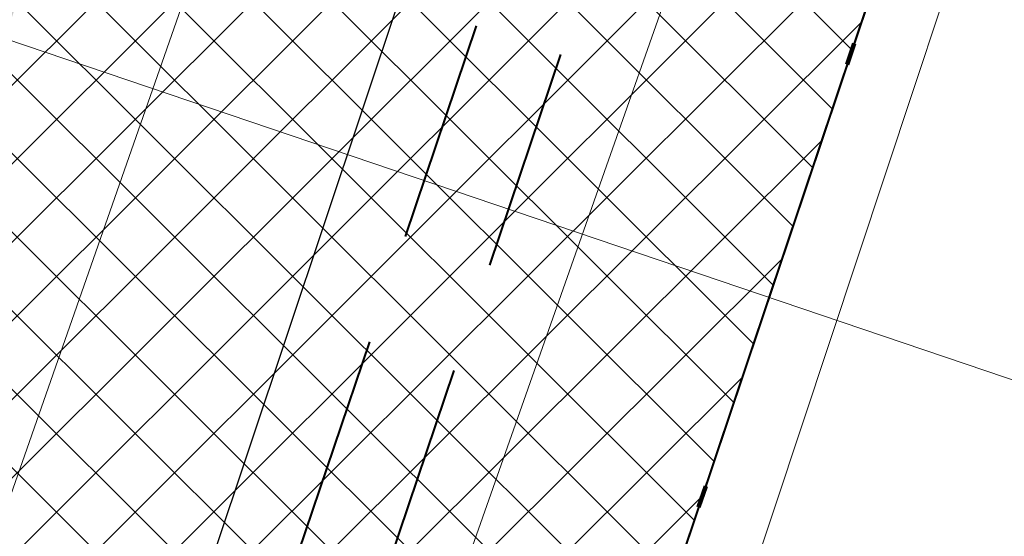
# Model space of a CAD drawing. Header units: metres. Extents: x 6599773 to 13199707, y 5688499 to 11377233.
# Tile 84 of 256: x 6599929.82 to 6599934.25, y 5688785.31 to 5688787.64. Entities that reach past the tile are written whole.
import ezdxf

# ---------------------------------------------------------------- set-up
doc = ezdxf.new("R2010")
doc.units = ezdxf.units.M
doc.header["$MEASUREMENT"] = 0
for name, pattern in [('1', [0]), ('3_EGBZ', [1.5, 1, -0.5]), ('9', [1, 0, -1]), ('BTO', [0]), ('GUK', [2, 1.5, -0.5]), ('UPT', [0])]:
    doc.linetypes.add(name, pattern=pattern)
doc.layers.get('0').update_dxf_attribs({"linetype": 'CONTINUOUS', "lineweight": 5})
doc.layers.get('Defpoints').update_dxf_attribs({"linetype": 'CONTINUOUS', "lineweight": 9})
for name, color, linetype, lineweight in [('_kolor chodnik', 50, '1', 0), ('_kolor zjazdy kostka', 7, '1', 0), ('_kolor zjazdy tłuczeń', 30, '1', 0), ('_kolor ścieżka', 10, '1', 0), ('_kraweznik', 7, 'CONTINUOUS', 35), ('_linie rozgran', 100, '9', 90), ('_opis zjazdy', 7, '1', 18), ('_opiszjazd', 7, '1', 20), ('_przepusty', 172, '3_EGBZ', 40), ('AS__Nowe_granice', 140, 'CONTINUOUS', 30), ('Kontury', 90, 'GUK', 5), ('OTK_L_5', 7, 'CONTINUOUS', 5), ('UTTPOM_L_0', 30, 'UPT', 9)]:
    doc.layers.add(name, color=color, linetype=linetype, lineweight=lineweight)
doc.layers.add('_kolor jezdnia', color=7, linetype='1', lineweight=0, true_color=0x00dbdb)
doc.layers.add('_podział mój', color=7, linetype='BTO', lineweight=40, true_color=0xdb70ff)
doc.styles.add('opis', font='ARIALN.TTF', dxfattribs={"width": 0.7, "height": 1.1})
doc.dimstyles.new('opi', dxfattribs={"dimtxt": 1.1, "dimasz": 0.6, "dimexe": 1, "dimexo": 1, "dimgap": 0.5, "dimtad": 1, "dimzin": 1, "dimtxsty": 'opis', "dimblk": 'ARCHTICK', "dimcen": 2.5, "dimadec": 3, "dimazin": 0, "dimtfac": 1, "dimtmove": 0, "dimatfit": 3, "dimfxl": 1, "dimarcsym": 0})
pattern_1 = [(45, (0, 0), (-0.1767766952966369, 0.1767766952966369), []), (135, (0, 0), (-0.1767766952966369, -0.1767766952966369), [])]

# ---------------------------------------------------------------- blocks, each defined once
blk = doc.blocks.new('_ArchTick')
at = {"color": 0, "linetype": 'ByBlock', "const_width": 0.15}
blk.add_lwpolyline([(-0.5, -0.5), (0.5, 0.5)], dxfattribs=at)
blk = doc.blocks.new('*D215')
at = {"layer": '_opis zjazdy', "color": 0, "lineweight": -2, "transparency": 16777216}
for p, q in [((6599934.93654385, 5688788.455155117), (6599936.566644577, 5688787.908744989)), ((6599934.029391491, 5688783.485810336), (6599935.618493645, 5688788.226565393)), ((6599933.347441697, 5688783.71440006), (6599934.977542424, 5688783.167989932))]:
    blk.add_line(p, q, dxfattribs=at)
at = {"layer": 'Defpoints', "color": 0, "lineweight": 13, "transparency": 16777216}
for p in [(6599933.988392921, 5688788.772975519), (6599935.618493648, 5688788.226565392), (6599932.399290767, 5688784.032220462)]:
    blk.add_point(p, dxfattribs=at)
at = {"layer": '_opis zjazdy', "color": 0, "lineweight": -2, "transparency": 16777216, "xscale": 0.6, "yscale": 0.6, "zscale": 0.6}
for p, rotation in [((6599935.618493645, 5688788.226565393), 71.46883672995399), ((6599934.029391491, 5688783.485810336), 251.468836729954)]:
    blk.add_blockref('_ArchTick', p, dxfattribs=dict(at, rotation=rotation))
at = {"layer": '_opis zjazdy', "color": 0, "transparency": 16777216, "insert": (6599935.924793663, 5688785.487182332), "char_height": 1.1, "attachment_point": 5, "rotation": 251.468836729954, "style": 'opis'}
blk.add_mtext('5,00', dxfattribs=at)

msp = doc.modelspace()

# ---------------------------------------------------------------- hatches: boundary and pattern name
at = {"layer": '_kolor chodnik'}
h = msp.add_hatch(dxfattribs=at)
h.set_pattern_fill('ANSI37', color=256, scale=2)
h.set_pattern_definition(pattern_1)
h.paths.add_polyline_path([(6599849.938171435, 5688542.085872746), (6599852.232147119, 5688548.938742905), (6599853.573135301, 5688548.489851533), (6599853.827082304, 5688549.248475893), (6599851.793849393, 5688549.929093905), (6599849.895278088, 5688548.982823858), (6599847.823506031, 5688542.793750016)])
edge = h.paths.add_edge_path()
edge.add_line((6600018.106075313, 5689087.454911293), (6600022.42781917, 5689091.229234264))
edge.add_line((6600022.42781917, 5689091.229234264), (6600020.233254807, 5689093.742094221))
edge.add_line((6600020.233254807, 5689093.742094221), (6600017.159471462, 5689091.057656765))
edge.add_arc((6600023.275194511, 5689085.3851404), 8.341433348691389, 137.1531559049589, 148.8016577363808)
edge.add_line((6600016.140105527, 5689089.706021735), (6600018.106075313, 5689087.454911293))
h.paths.add_polyline_path([(6600038.501784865, 5689187.592294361), (6600037.906968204, 5689187.700586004), (6600037.63829624, 5689186.224843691), (6600038.240083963, 5689186.115282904)])
h.paths.add_polyline_path([(6600069.098302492, 5689360.276020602), (6600068.321239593, 5689360.413462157), (6600068.064048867, 5689358.936495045), (6600068.836639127, 5689358.799546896)])
h.paths.add_polyline_path([(6600082.393785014, 5689362.950258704), (6600082.941124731, 5689366.103121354), (6600081.481377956, 5689366.361351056), (6600080.923159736, 5689363.210828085)])
h.paths.add_polyline_path([(6600074.022236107, 5689388.065861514), (6600072.983907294, 5689388.249860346), (6600072.723374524, 5689386.77253894), (6600073.760538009, 5689386.588865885)])
h.paths.add_polyline_path([(6600105.613104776, 5689486.405659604), (6600106.749499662, 5689489.711933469), (6600105.298891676, 5689490.233346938), (6600104.143487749, 5689486.917306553)], flags=17)
h.paths.add_polyline_path([(6600132.519778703, 5689678.737346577), (6600131.761827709, 5689678.896110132), (6600131.444670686, 5689677.429261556), (6600132.212256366, 5689677.269208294)])
h.paths.add_polyline_path([(6600156.649397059, 5689798.7449027), (6600156.48800471, 5689797.958860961), (6600157.450195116, 5689797.757316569), (6600157.615023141, 5689798.542205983)])
h.paths.add_polyline_path([(6600189.055358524, 5689948.643107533), (6600187.902868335, 5689948.884512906), (6600187.600024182, 5689947.417400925), (6600188.748131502, 5689947.176379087)])
edge = h.paths.add_edge_path()
edge.add_line((6600204.459383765, 5690032.969035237), (6600204.153258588, 5690031.227801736))
edge.add_arc((6600202.328347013, 5690027.299936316), 4.331100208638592, 41.85300125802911, 65.08011549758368, ccw=False)
edge.add_arc((6600032.90393149, 5690051.979071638), 174.020003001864, 352.8070218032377, 353.495463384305)
edge.add_arc((6600202.372679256, 5690027.343587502), 5.999999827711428, 55.12102442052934, 69.64815978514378)
edge = h.paths.add_edge_path()
edge.add_line((6600205.046027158, 5690040.265402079), (6600204.972740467, 5690038.483452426))
edge.add_arc((6600203.986269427, 5690044.401803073), 5.999999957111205, 279.4630688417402, 294.9140560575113)
edge.add_line((6600206.513819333, 5690038.960158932), (6600206.607027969, 5690041.030672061))
edge.add_arc((6600203.986269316, 5690044.401803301), 4.270000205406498, 284.3702444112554, 307.86193139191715, ccw=False)
edge = h.paths.add_edge_path()
edge.add_arc((6600203.547470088, 5690044.558759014), 6.446878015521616, 324.4350091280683, 356.2013368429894, ccw=False)
edge.add_arc((6600203.986269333, 5690044.401803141), 6.00000007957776, 323.2169970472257, 357.4193489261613)
h.paths.add_polyline_path([(6600208.910055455, 5690121.713696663), (6600208.146285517, 5690121.748120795), (6600207.125602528, 5690121.794124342), (6600209.971605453, 5690121.665851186)])
edge = h.paths.add_edge_path()
edge.add_line((6600238.769818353, 5690481.648294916), (6600240.338176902, 5690490.873746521))
edge.add_line((6600240.338176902, 5690490.873746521), (6600241.251295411, 5690510.829461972))
edge.add_line((6600241.251295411, 5690510.829461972), (6600239.524022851, 5690510.928942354))
edge.add_line((6600239.524022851, 5690510.928942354), (6600238.633343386, 5690491.167757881))
edge.add_line((6600238.633343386, 5690491.167757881), (6600234.579716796, 5690467.661262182))
edge.add_line((6600234.579716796, 5690467.661262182), (6600234.449796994, 5690464.966873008))
edge.add_arc((6600242.443669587, 5690464.607462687), 8.00194818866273, 177.4256738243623, 268.2543056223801)
edge.add_line((6600242.199903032, 5690456.609228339), (6600242.216657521, 5690457.359274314))
edge.add_line((6600242.216657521, 5690457.359274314), (6600242.305257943, 5690458.836738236))
edge.add_arc((6600242.444504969, 5690464.607952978), 5.772894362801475, 177.0298084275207, 268.6178439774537, ccw=False)
edge.add_line((6600236.679365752, 5690464.907083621), (6600236.951876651, 5690470.95443634))
edge.add_line((6600236.951876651, 5690470.95443634), (6600238.150786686, 5690478.210832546))
edge.add_line((6600238.150786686, 5690478.210832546), (6600238.769818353, 5690481.648294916))
h.paths.add_polyline_path([(6600238.769818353, 5690481.648294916), (6600238.150786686, 5690478.210832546), (6600239.670056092, 5690477.930590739), (6600240.266710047, 5690481.376366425)], flags=17)
edge = h.paths.add_edge_path()
edge.add_line((6600223.366500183, 5690460.339976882), (6600223.276803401, 5690457.948865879))
edge.add_arc((6600221.105749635, 5690465.64864014), 7.999999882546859, 285.7465040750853, 299.8464885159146)
edge.add_line((6600225.08717264, 5690458.709744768), (6600225.240084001, 5690461.623695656))
edge.add_arc((6600221.105749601, 5690465.648640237), 5.769999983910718, 293.06724420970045, 315.7681070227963, ccw=False)
edge = h.paths.add_edge_path()
edge.add_arc((6600220.025145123, 5690444.676291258), 5.77000016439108, 37.996647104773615, 59.94382588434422, ccw=False)
edge.add_line((6600224.572175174, 5690448.22839199), (6600224.817793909, 5690451.081798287))
edge.add_arc((6600220.025145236, 5690444.676291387), 7.999999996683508, 53.19588653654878, 68.15166733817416)
edge.add_line((6600223.00235276, 5690452.101669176), (6600222.91504296, 5690449.670427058))
edge = h.paths.add_edge_path()
edge.add_arc((6600221.105749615, 5690465.648640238), 7.999999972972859, 328.0222308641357, 357.0132597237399)
edge.add_line((6600229.094882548, 5690465.23180147), (6600229.218816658, 5690467.593604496))
edge.add_line((6600229.218816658, 5690467.593604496), (6600228.218919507, 5690467.645774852))
edge.add_line((6600228.218919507, 5690467.645774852), (6600227.891778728, 5690461.411918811))
h.paths.add_polyline_path([(6600200.980142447, 5690012.236744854), (6600202.31727834, 5690011.956662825), (6600202.522293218, 5690012.935421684), (6600201.182321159, 5690013.216097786)])
h.paths.add_polyline_path([(6600196.457878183, 5689983.98337835), (6600195.202332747, 5689984.246370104), (6600194.899091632, 5689982.777335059), (6600196.150355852, 5689982.515240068)])
edge = h.paths.add_edge_path()
edge.add_line((6600112.305909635, 5689517.99101877), (6600112.691041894, 5689519.807934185))
edge.add_line((6600112.691041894, 5689519.807934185), (6600113.245521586, 5689522.423769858))
edge.add_line((6600113.245521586, 5689522.423769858), (6600111.553124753, 5689522.782507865))
edge.add_line((6600111.553124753, 5689522.782507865), (6600107.405864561, 5689503.217226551))
edge.add_line((6600107.405864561, 5689503.217226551), (6600099.494506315, 5689480.361667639))
edge.add_line((6600099.494506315, 5689480.361667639), (6600099.182814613, 5689478.891218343))
edge.add_arc((6600107.008997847, 5689477.232359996), 8.000059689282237, 168.0325629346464, 257.7529108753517)
edge.add_line((6600105.311960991, 5689469.414366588), (6600105.784990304, 5689471.593619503))
edge.add_arc((6600107.008927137, 5689477.232314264), 5.769999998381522, 168.0321375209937, 257.7533362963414, ccw=False)
edge.add_line((6600101.364343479, 5689478.42879883), (6600101.647245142, 5689479.76342708))
edge.add_line((6600101.647245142, 5689479.76342708), (6600104.143487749, 5689486.917306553))
edge.add_line((6600104.143487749, 5689486.917306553), (6600105.298891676, 5689490.233346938))
edge.add_line((6600105.298891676, 5689490.233346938), (6600108.240043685, 5689498.809726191))
edge.add_line((6600108.240043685, 5689498.809726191), (6600112.305909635, 5689517.99101877))
h.paths.add_polyline_path([(6600136.009573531, 5689645.499114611), (6600138.333647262, 5689645.012304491), (6600138.661671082, 5689646.578318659), (6600134.869459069, 5689647.372651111)])
at = {"layer": '_kolor jezdnia'}
h = msp.add_hatch(dxfattribs=at)
h.set_pattern_fill('ANSI37', color=256, scale=2.2)
h.set_pattern_definition([(311.9999999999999, (0, 0), (0.2043648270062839, 0.1840109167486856), []), (41.99999999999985, (0, 0), (-0.1840109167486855, 0.2043648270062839), [])])
edge = h.paths.add_edge_path()
edge.add_line((6599833.066047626, 5688539.933393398), (6599850.649511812, 5688527.983462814))
edge.add_arc((6599857.337592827, 5688536.653968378), 10.95025544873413, 169.5012687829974, 232.3548431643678, ccw=False)
edge.add_arc((6599858.085851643, 5688536.618142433), 11.69295282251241, 162.2507788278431, 169.9967502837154, ccw=False)
edge.add_line((6599846.949484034, 5688540.182754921), (6599847.823506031, 5688542.793750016))
edge.add_line((6599847.823506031, 5688542.793750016), (6599849.895278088, 5688548.982823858))
edge.add_line((6599849.895278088, 5688548.982823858), (6599852.434748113, 5688556.56906746))
edge.add_line((6599852.434748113, 5688556.56906746), (6599928.48625871, 5688783.760284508))
edge.add_line((6599928.48625871, 5688783.760284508), (6599931.025728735, 5688791.34652811))
edge.add_line((6599931.025728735, 5688791.34652811), (6599996.657773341, 5688987.411326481))
edge.add_line((6599996.657773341, 5688987.411326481), (6599999.197243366, 5688994.997570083))
edge.add_line((6599999.197243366, 5688994.997570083), (6600021.930100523, 5689062.908193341))
edge.add_line((6600021.930100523, 5689062.908193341), (6600017.620224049, 5689067.371531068))
edge.add_line((6600017.620224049, 5689067.371531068), (6600016.714558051, 5689064.654078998))
edge.add_line((6600016.714558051, 5689064.654078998), (6600012.423620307, 5689051.835617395))
edge.add_line((6600012.423620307, 5689051.835617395), (6600009.884150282, 5689044.249373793))
edge.add_line((6600009.884150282, 5689044.249373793), (6599977.53516164, 5688947.612159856))
edge.add_line((6599977.53516164, 5688947.612159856), (6599974.995691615, 5688940.025916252))
edge.add_line((6599974.995691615, 5688940.025916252), (6599942.096912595, 5688841.746295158))
edge.add_line((6599942.096912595, 5688841.746295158), (6599939.557442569, 5688834.160051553))
edge.add_line((6599939.557442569, 5688834.160051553), (6599882.679288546, 5688664.246042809))
edge.add_line((6599882.679288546, 5688664.246042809), (6599880.139818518, 5688656.659799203))
edge.add_line((6599880.139818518, 5688656.659799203), (6599852.464543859, 5688573.984527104))
edge.add_line((6599852.464543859, 5688573.984527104), (6599842.470137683, 5688544.127903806))
edge.add_arc((6599835.706422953, 5688546.652910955), 7.219660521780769, 248.54809133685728, 339.52856074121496, ccw=False)
h.paths.add_polyline_path([(6600044.653202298, 5689172.271628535), (6600046.276244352, 5689181.431901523), (6600047.759199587, 5689189.801539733), (6600051.0603021, 5689208.432603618), (6600052.368792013, 5689215.817578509), (6600054.808584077, 5689229.587499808), (6600056.11707399, 5689236.972474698), (6600057.346666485, 5689243.912161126), (6600058.655146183, 5689251.297078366), (6600058.831439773, 5689252.292060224), (6600060.098987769, 5689259.445963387), (6600060.139929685, 5689259.677035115), (6600061.407468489, 5689266.830886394), (6600072.329030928, 5689328.470998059), (6600073.637511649, 5689335.855921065), (6600077.337304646, 5689356.73715072), (6600078.820259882, 5689365.106788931), (6600081.142794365, 5689378.214921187), (6600082.53851694, 5689386.092227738), (6600095.187867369, 5689457.483787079), (6600091.082877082, 5689465.8405575), (6600089.043088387, 5689454.328211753), (6600087.870641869, 5689447.711051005), (6600087.560133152, 5689445.958573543), (6600086.562151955, 5689440.326076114), (6600082.433200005, 5689417.022719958), (6600080.95024477, 5689408.65308175), (6600077.202698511, 5689387.502337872), (6600075.719743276, 5689379.132699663), (6600073.469199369, 5689366.430874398), (6600071.986244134, 5689358.061236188), (6600069.986864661, 5689346.776955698), (6600068.591142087, 5689338.899649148), (6600065.559290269, 5689321.78820693), (6600064.163567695, 5689313.91090038), (6600059.719426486, 5689288.828650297), (6600058.323703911, 5689280.951343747), (6600057.563846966, 5689276.662793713), (6600056.168124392, 5689268.785487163), (6600054.804920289, 5689261.091711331), (6600053.409197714, 5689253.214404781), (6600053.264817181, 5689252.399536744), (6600051.869094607, 5689244.522230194), (6600051.183555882, 5689240.653124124), (6600049.787833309, 5689232.775817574), (6600046.593849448, 5689214.749319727), (6600045.198126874, 5689206.872013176), (6600044.41754409, 5689202.466488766), (6600042.934588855, 5689194.096850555), (6600036.429952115, 5689157.38538759), (6600034.94699688, 5689149.01574938), (6600030.579776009, 5689124.367629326), (6600027.529365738, 5689107.151445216), (6600024.895072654, 5689094.014582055), (6600030.583685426, 5689094.264316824), (6600032.945013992, 5689106.191885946), (6600043.170247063, 5689163.901990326)])
edge = h.paths.add_edge_path()
edge.add_line((6600111.106812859, 5689535.144351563), (6600111.256844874, 5689535.85214863))
edge.add_line((6600111.256844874, 5689535.85214863), (6600112.915748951, 5689543.678261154))
edge.add_line((6600112.915748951, 5689543.678261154), (6600117.304772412, 5689564.384094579))
edge.add_line((6600117.304772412, 5689564.384094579), (6600119.067357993, 5689572.699339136))
edge.add_line((6600119.067357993, 5689572.699339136), (6600120.087667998, 5689577.512794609))
edge.add_line((6600120.087667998, 5689577.512794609), (6600121.64289057, 5689584.849775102))
edge.add_line((6600121.64289057, 5689584.849775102), (6600128.436769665, 5689616.900852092))
edge.add_line((6600128.436769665, 5689616.900852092), (6600129.991992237, 5689624.237832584))
edge.add_line((6600129.991992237, 5689624.237832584), (6600132.660554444, 5689636.827148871))
edge.add_line((6600132.660554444, 5689636.827148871), (6600133.208838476, 5689639.444704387))
edge.add_line((6600133.208838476, 5689639.444704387), (6600134.848957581, 5689647.274775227))
edge.add_line((6600134.848957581, 5689647.274775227), (6600138.97649476, 5689666.979995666))
edge.add_line((6600138.97649476, 5689666.979995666), (6600140.51410642, 5689674.320687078))
edge.add_line((6600140.51410642, 5689674.320687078), (6600145.209128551, 5689696.735129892))
edge.add_line((6600145.209128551, 5689696.735129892), (6600146.746740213, 5689704.075821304))
edge.add_line((6600146.746740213, 5689704.075821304), (6600151.462308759, 5689726.588354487))
edge.add_line((6600151.462308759, 5689726.588354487), (6600152.999920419, 5689733.929045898))
edge.add_line((6600152.999920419, 5689733.929045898), (6600155.244070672, 5689744.642813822))
edge.add_line((6600155.244070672, 5689744.642813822), (6600156.781682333, 5689751.983505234))
edge.add_line((6600156.781682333, 5689751.983505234), (6600161.635515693, 5689775.156126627))
edge.add_line((6600161.635515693, 5689775.156126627), (6600163.378142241, 5689783.475576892))
edge.add_line((6600163.378142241, 5689783.475576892), (6600163.850769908, 5689785.731942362))
edge.add_line((6600163.850769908, 5689785.731942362), (6600167.028500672, 5689800.90270461))
edge.add_line((6600167.028500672, 5689800.90270461), (6600179.490888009, 5689860.399222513))
edge.add_line((6600179.490888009, 5689860.399222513), (6600181.233514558, 5689868.718672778))
edge.add_line((6600181.233514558, 5689868.718672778), (6600181.84713393, 5689871.648144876))
edge.add_line((6600181.84713393, 5689871.648144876), (6600183.38474559, 5689878.988836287))
edge.add_line((6600183.38474559, 5689878.988836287), (6600184.935818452, 5689886.393792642))
edge.add_line((6600184.935818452, 5689886.393792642), (6600186.575937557, 5689894.223863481))
edge.add_line((6600186.575937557, 5689894.223863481), (6600194.051338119, 5689929.912074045))
edge.add_line((6600194.051338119, 5689929.912074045), (6600195.691457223, 5689937.742144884))
edge.add_line((6600195.691457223, 5689937.742144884), (6600202.915799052, 5689972.231779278))
edge.add_line((6600202.915799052, 5689972.231779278), (6600204.555918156, 5689980.061850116))
edge.add_line((6600204.555918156, 5689980.061850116), (6600206.062781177, 5689987.255744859))
edge.add_line((6600206.062781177, 5689987.255744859), (6600207.702900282, 5689995.085815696))
edge.add_line((6600207.702900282, 5689995.085815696), (6600210.232559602, 5690007.162628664))
edge.add_line((6600210.232559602, 5690007.162628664), (6600211.694938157, 5690014.144150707))
edge.add_arc((6600028.177652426, 5690052.584442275), 187.5000004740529, 348.1696294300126, 357.4195276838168)
edge.add_line((6600215.487522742, 5690044.142720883), (6600208.310270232, 5690026.480446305))
edge.add_arc((6600032.903933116, 5690051.97907145), 177.2500013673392, 348.1696294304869, 351.7289130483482, ccw=False)
edge.add_line((6600206.38894146, 5690015.640182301), (6600205.966941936, 5690013.625519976))
edge.add_line((6600205.966941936, 5690013.625519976), (6600204.326822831, 5690005.795449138))
edge.add_line((6600204.326822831, 5690005.795449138), (6600197.076961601, 5689971.183982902))
edge.add_line((6600197.076961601, 5689971.183982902), (6600195.334335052, 5689962.864532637))
edge.add_line((6600195.334335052, 5689962.864532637), (6600193.44722506, 5689953.855305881))
edge.add_line((6600193.44722506, 5689953.855305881), (6600191.909227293, 5689946.512771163))
edge.add_line((6600191.909227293, 5689946.512771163), (6600185.49684423, 5689915.899498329))
edge.add_line((6600185.49684423, 5689915.899498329), (6600183.856521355, 5689908.068454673))
edge.add_line((6600183.856521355, 5689908.068454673), (6600182.066605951, 5689899.523243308))
edge.add_line((6600182.066605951, 5689899.523243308), (6600180.32407057, 5689891.204228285))
edge.add_line((6600180.32407057, 5689891.204228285), (6600174.320344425, 5689862.541919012))
edge.add_line((6600174.320344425, 5689862.541919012), (6600172.577809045, 5689854.222903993))
edge.add_line((6600172.577809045, 5689854.222903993), (6600163.663810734, 5689811.666703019))
edge.add_line((6600163.663810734, 5689811.666703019), (6600162.023782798, 5689803.837067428))
edge.add_line((6600162.023782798, 5689803.837067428), (6600160.924220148, 5689798.587659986))
edge.add_line((6600160.924220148, 5689798.587659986), (6600159.279208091, 5689790.734229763))
edge.add_line((6600159.279208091, 5689790.734229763), (6600157.107250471, 5689780.365115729))
edge.add_line((6600157.107250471, 5689780.365115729), (6600155.462238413, 5689772.511685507))
edge.add_line((6600155.462238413, 5689772.511685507), (6600153.380318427, 5689762.572418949))
edge.add_line((6600153.380318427, 5689762.572418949), (6600151.735124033, 5689754.718118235))
edge.add_line((6600151.735124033, 5689754.718118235), (6600148.586504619, 5689739.686336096))
edge.add_line((6600148.586504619, 5689739.686336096), (6600146.885007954, 5689731.563243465))
edge.add_line((6600146.885007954, 5689731.563243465), (6600141.75088822, 5689707.052510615))
edge.add_line((6600141.75088822, 5689707.052510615), (6600140.110896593, 5689699.223048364))
edge.add_line((6600140.110896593, 5689699.223048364), (6600133.483561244, 5689667.583574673))
edge.add_line((6600133.483561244, 5689667.583574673), (6600131.860394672, 5689659.834436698))
edge.add_line((6600131.860394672, 5689659.834436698), (6600131.740984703, 5689659.26436315))
edge.add_line((6600131.740984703, 5689659.26436315), (6600130.117814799, 5689651.515209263))
edge.add_line((6600130.117814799, 5689651.515209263), (6600127.278733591, 5689637.961189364))
edge.add_line((6600127.278733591, 5689637.961189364), (6600126.924568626, 5689636.290366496))
edge.add_line((6600126.924568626, 5689636.290366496), (6600125.166244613, 5689627.995226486))
edge.add_line((6600125.166244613, 5689627.995226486), (6600118.009503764, 5689594.232298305))
edge.add_line((6600118.009503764, 5689594.232298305), (6600116.251179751, 5689585.937158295))
edge.add_line((6600116.251179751, 5689585.937158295), (6600113.665314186, 5689573.737975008))
edge.add_line((6600113.665314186, 5689573.737975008), (6600111.898534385, 5689565.402943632))
edge.add_line((6600111.898534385, 5689565.402943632), (6600104.889982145, 5689532.33911599))
edge.add_line((6600104.889982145, 5689532.33911599), (6600103.226635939, 5689524.492047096))
edge.add_line((6600103.226635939, 5689524.492047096), (6600096.623876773, 5689493.342605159))
edge.add_line((6600096.623876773, 5689493.342605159), (6600094.968986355, 5689485.53542763))
edge.add_line((6600094.968986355, 5689485.53542763), (6600094.300101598, 5689482.379870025))
edge.add_line((6600094.300101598, 5689482.379870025), (6600099.182814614, 5689478.891218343))
edge.add_line((6600099.182814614, 5689478.891218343), (6600099.494506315, 5689480.361667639))
edge.add_line((6600099.494506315, 5689480.361667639), (6600111.106812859, 5689535.144351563))
edge = h.paths.add_edge_path()
edge.add_arc((6600239.213891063, 5690851.4003676), 10.0000000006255, -2.8342403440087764, 76.13703556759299, ccw=False)
edge.add_line((6600249.201658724, 5690850.905901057), (6600249.082723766, 5690848.503524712))
edge.add_line((6600249.082723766, 5690848.503524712), (6600247.016487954, 5690806.767468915))
edge.add_line((6600247.016487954, 5690806.767468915), (6600246.092398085, 5690789.152178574))
edge.add_line((6600246.092398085, 5690789.152178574), (6600233.768116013, 5690572.015170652))
edge.add_line((6600233.768116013, 5690572.015170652), (6600228.959056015, 5690465.29620206))
edge.add_line((6600228.959056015, 5690465.29620206), (6600234.588724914, 5690465.017134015))
edge.add_line((6600234.588724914, 5690465.017134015), (6600239.26254019, 5690571.767576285))
edge.add_line((6600239.26254019, 5690571.767576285), (6600252.505038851, 5690806.400146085))
edge.add_line((6600252.505038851, 5690806.400146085), (6600254.569211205, 5690848.094521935))
edge.add_arc((6600262.559425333, 5690847.6989487), 7.999999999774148, 76.13703557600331, 177.1657596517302, ccw=False)
edge.add_line((6600264.476229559, 5690855.465921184), (6600241.609896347, 5690861.109083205))
edge = h.paths.add_edge_path()
edge.add_line((6600250.031475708, 5690451.625307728), (6600250.231741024, 5690455.772579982))
edge.add_line((6600250.231741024, 5690455.772579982), (6600246.257763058, 5690456.417303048))
edge.add_line((6600246.257763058, 5690456.417303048), (6600242.171761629, 5690456.61060902))
edge.add_arc((6600242.563100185, 5690464.586983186), 7.985968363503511, 176.9123644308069, 267.1911945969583, ccw=False)
edge.add_line((6600234.588724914, 5690465.017134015), (6600228.959056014, 5690465.29620206))
edge.add_arc((6600220.965133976, 5690465.657286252), 8.002072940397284, 267.8289300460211, 357.413716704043, ccw=False)
edge.add_line((6600220.661989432, 5690457.660957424), (6600212.406915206, 5690458.119572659))
edge.add_line((6600212.406915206, 5690458.119572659), (6600208.431872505, 5690457.817501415))
edge.add_line((6600208.431872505, 5690457.817501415), (6600208.233912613, 5690454.548331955))
edge.add_line((6600208.233912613, 5690454.548331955), (6600212.129565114, 5690453.127270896))
edge.add_line((6600212.129565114, 5690453.127270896), (6600218.640548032, 5690452.76554962))
edge.add_line((6600218.640548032, 5690452.76554962), (6600216.486747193, 5690452.885205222))
edge.add_line((6600216.486747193, 5690452.885205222), (6600220.46890539, 5690452.663974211))
edge.add_arc((6600220.025145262, 5690444.676291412), 7.999999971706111, -0.3386579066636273, 86.8201700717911, ccw=False)
edge.add_line((6600228.025005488, 5690444.629006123), (6600227.803602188, 5690439.649256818))
edge.add_line((6600227.803602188, 5690439.649256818), (6600226.885525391, 5690435.936828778))
edge.add_line((6600226.885525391, 5690435.936828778), (6600225.534849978, 5690405.967249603))
edge.add_line((6600225.534849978, 5690405.967249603), (6600226.115199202, 5690402.187514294))
edge.add_line((6600226.115199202, 5690402.187514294), (6600213.445139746, 5690121.008786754))
edge.add_line((6600213.445139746, 5690121.008786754), (6600213.352800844, 5690118.960058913))
edge.add_line((6600213.352800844, 5690118.960058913), (6600209.980184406, 5690044.131649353))
edge.add_arc((6600203.986269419, 5690044.401803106), 5.999999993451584, 257.4162346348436, 357.41934921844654, ccw=False)
edge.add_line((6600202.679069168, 5690038.545931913), (6600201.589735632, 5690033.666039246))
edge.add_line((6600201.589735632, 5690033.666039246), (6600203.67987942, 5690033.199458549))
edge.add_arc((6600202.372679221, 5690027.343587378), 5.999999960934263, -8.27108729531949, 77.41623506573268, ccw=False)
edge.add_line((6600208.310270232, 5690026.480446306), (6600215.487522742, 5690044.142720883))
edge.add_line((6600215.487522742, 5690044.142720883), (6600216.199687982, 5690059.944661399))
edge.add_line((6600216.199687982, 5690059.944661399), (6600216.537356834, 5690067.437056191))
edge.add_line((6600216.537356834, 5690067.437056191), (6600223.893528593, 5690230.66011469))
edge.add_line((6600223.893528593, 5690230.66011469), (6600224.231197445, 5690238.152509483))
edge.add_line((6600224.231197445, 5690238.152509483), (6600233.507835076, 5690443.987992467))
edge.add_arc((6600241.499722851, 5690443.627812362), 7.999999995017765, 87.29208981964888, 177.4195277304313, ccw=False)
edge.add_line((6600241.877677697, 5690451.618879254), (6600246.021541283, 5690451.422886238))
edge.add_line((6600246.021541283, 5690451.422886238), (6600246.427694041, 5690451.443388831))
edge.add_line((6600246.427694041, 5690451.443388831), (6600246.793970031, 5690451.461878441))
edge.add_line((6600246.793970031, 5690451.461878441), (6600250.031475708, 5690451.625307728))
edge = h.paths.add_edge_path()
edge.add_line((6600007.33756506, 5689086.20374581), (6600006.980466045, 5689080.740822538))
edge.add_line((6600006.980466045, 5689080.740822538), (6600007.229745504, 5689080.720859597))
edge.add_line((6600007.229745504, 5689080.720859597), (6600008.093335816, 5689080.601653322))
edge.add_line((6600008.093335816, 5689080.601653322), (6600008.702681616, 5689080.53831051))
edge.add_arc((6600008.140193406, 5689070.554142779), 9.999999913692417, -18.557800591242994, 86.77547804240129, ccw=False)
edge.add_line((6600017.620224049, 5689067.371531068), (6600021.930100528, 5689062.908193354))
edge.add_arc((6599734.83819726, 5689159.011261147), 302.7499967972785, 341.4922000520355, 343.8640860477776)
edge.add_arc((6600034.895369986, 5689072.315877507), 9.581213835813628, 98.63328270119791, 164.5273290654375, ccw=False)
edge.add_line((6600033.457137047, 5689081.788529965), (6600033.832640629, 5689081.798737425))
edge.add_line((6600033.832640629, 5689081.798737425), (6600034.422462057, 5689082.05700874))
edge.add_line((6600034.422462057, 5689082.05700874), (6600036.833623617, 5689082.139040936))
edge.add_line((6600036.833623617, 5689082.139040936), (6600036.730225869, 5689087.148851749))
edge.add_line((6600036.730225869, 5689087.148851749), (6600036.579860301, 5689087.134303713))
edge.add_arc((6600036.479565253, 5689093.136286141), 6.002820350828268, 169.1687651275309, 270.9573417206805, ccw=False)
edge.add_line((6600030.583685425, 5689094.264316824), (6600024.895072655, 5689094.014582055))
edge.add_arc((6600015.200558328, 5689096.162123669), 9.929528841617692, 271.0943432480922, 347.5094668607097, ccw=False)
edge.add_arc((6600014.909438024, 5689089.646776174), 3.446070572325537, 264.4236009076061, 278.0194998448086, ccw=False)
edge.add_line((6600014.574573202, 5689086.217014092), (6600014.299554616, 5689086.232508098))
edge.add_line((6600014.299554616, 5689086.232508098), (6600010.474232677, 5689086.448019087))
edge.add_line((6600010.474232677, 5689086.448019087), (6600007.33756506, 5689086.20374581))
edge = h.paths.add_edge_path()
edge.add_line((6600105.490725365, 5689463.953528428), (6600106.927559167, 5689464.047234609))
edge.add_line((6600106.927559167, 5689464.047234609), (6600107.835, 5689468.66))
edge.add_line((6600107.835, 5689468.66), (6600105.311960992, 5689469.414366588))
edge.add_arc((6600107.008997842, 5689477.232359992), 8.000059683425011, 168.0325628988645, 257.7529109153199, ccw=False)
edge.add_line((6600099.182814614, 5689478.891218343), (6600094.300101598, 5689482.379870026))
edge.add_arc((6600586.245114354, 5689378.10423892), 502.8750369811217, 168.032376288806, 169.9522165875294)
edge.add_line((6600091.082877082, 5689465.8405575), (6600095.187867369, 5689457.483787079))
edge.add_arc((6600103.06517392, 5689456.088064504), 8.000000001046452, 77.7533362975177, 169.9524553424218, ccw=False)
edge.add_line((6600104.762140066, 5689463.906012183), (6600105.490725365, 5689463.953528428))
at = {"layer": '_kolor zjazdy kostka'}
h = msp.add_hatch(dxfattribs=at)
h.set_pattern_fill('ANSI37', color=256, scale=2)
h.set_pattern_definition(pattern_1)
h.paths.add_polyline_path([(6600244.137440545, 5690813.934732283), (6600242.369522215, 5690814.022127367), (6600242.097568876, 5690808.528921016), (6600243.865482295, 5690808.44142671)])
h.paths.add_polyline_path([(6600247.012128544, 5690806.679412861), (6600247.44273645, 5690815.377295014), (6600247.393289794, 5690814.378518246), (6600247.113277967, 5690808.722537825)])
h.paths.add_polyline_path([(6600242.297085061, 5690788.088808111), (6600240.958726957, 5690788.155683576), (6600240.648818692, 5690782.664569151), (6600241.987258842, 5690782.599147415)])
h.paths.add_polyline_path([(6600245.558275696, 5690780.919298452), (6600246.037231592, 5690789.405686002), (6600244.985820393, 5690788.453468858), (6600244.612601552, 5690781.981345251)])
h.paths.add_polyline_path([(6600241.348405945, 5690723.711515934), (6600242.272017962, 5690722.691689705), (6600242.749709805, 5690731.155680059), (6600241.698138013, 5690730.203317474), (6600241.472690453, 5690726.27550499)])
h.paths.add_polyline_path([(6600225.772794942, 5690394.589141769), (6600224.731429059, 5690393.637598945), (6600224.461246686, 5690387.644646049), (6600225.412923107, 5690386.603142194)])
h.paths.add_polyline_path([(6600223.012390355, 5690333.280720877), (6600223.372595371, 5690341.272607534), (6600222.32835346, 5690340.318436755), (6600222.058239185, 5690334.324941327)])
h.paths.add_polyline_path([(6600215.496388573, 5690166.390602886), (6600215.856593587, 5690174.382489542), (6600214.812834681, 5690173.428760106), (6600214.542018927, 5690167.435062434)])
h.paths.add_polyline_path([(6600212.446537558, 5690121.053392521), (6600213.399499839, 5690120.010473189), (6600213.788744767, 5690128.503024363), (6600212.745135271, 5690127.54943145)])
h.paths.add_polyline_path([(6600209.977420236, 5690121.665589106), (6600210.225142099, 5690127.162117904), (6600207.346107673, 5690127.291879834), (6600207.119593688, 5690121.794395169)])
h.paths.add_polyline_path([(6600207.950178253, 5690070.725854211), (6600204.880846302, 5690070.828947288), (6600204.643784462, 5690065.333808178), (6600207.702521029, 5690065.204598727)])
h.paths.add_polyline_path([(6600200.981479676, 5690012.236464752), (6600199.969248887, 5690007.339980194), (6600201.282587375, 5690007.064882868), (6600202.31726072, 5690011.956666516)])
h.paths.add_polyline_path([(6600193.613960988, 5689970.406358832), (6600192.398010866, 5689970.660657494), (6600191.286205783, 5689965.274578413), (6600192.486379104, 5689965.023185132)])
h.paths.add_polyline_path([(6600189.061271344, 5689948.671423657), (6600189.984133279, 5689953.050774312), (6600188.818902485, 5689953.32186217), (6600187.908781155, 5689948.91282903)])
h.paths.add_polyline_path([(6600180.976201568, 5689915.317449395), (6600179.952861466, 5689910.421322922), (6600181.008474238, 5689910.200199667), (6600182.033843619, 5689915.09540201)])
h.paths.add_polyline_path([(6600176.508279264, 5689893.538690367), (6600177.476023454, 5689893.335973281), (6600178.603605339, 5689898.719146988), (6600177.636002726, 5689898.922290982)])
h.paths.add_polyline_path([(6600179.28182965, 5689859.401159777), (6600180.522246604, 5689860.211927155), (6600181.057490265, 5689860.561775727), (6600183.598022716, 5689860.029600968), (6600184.726606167, 5689865.412570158), (6600182.186324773, 5689865.943033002), (6600181.604764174, 5689866.832779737), (6600181.024456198, 5689867.720610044)])
h.paths.add_polyline_path([(6600160.20081012, 5689810.862606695), (6600159.232772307, 5689811.065842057), (6600158.207991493, 5689806.171529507), (6600159.17573568, 5689805.968812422)])
h.paths.add_polyline_path([(6600156.493917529, 5689797.987177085), (6600155.463416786, 5689793.068691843), (6600156.431160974, 5689792.865974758), (6600157.461419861, 5689797.784520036)])
edge = h.paths.add_edge_path()
edge.add_arc((6600173.111981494, 5689800.679690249), 5.999999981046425, 204.6731153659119, 239.5411154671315, ccw=False)
edge.add_arc((6600173.162096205, 5689800.685330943), 6.047914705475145, 168.3203586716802, 204.5234866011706, ccw=False)
edge.add_line((6600167.239404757, 5689801.909666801), (6600163.65166784, 5689784.781499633))
edge.add_arc((6600169.524220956, 5689783.551410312), 5.999999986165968, 139.2146049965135, 168.1696294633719, ccw=False)
edge.add_arc((6600169.524220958, 5689783.551410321), 5.999999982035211, 96.80962310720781, 139.2146050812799, ccw=False)
edge.add_line((6600168.81279652, 5689789.509083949), (6600170.070461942, 5689795.507731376))
h.paths.add_polyline_path([(6600163.526364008, 5689776.866746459), (6600166.051243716, 5689776.337874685), (6600167.179826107, 5689781.720838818), (6600164.653945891, 5689782.24992016), (6600163.941148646, 5689783.340449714), (6600163.493329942, 5689784.025580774), (6600161.750703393, 5689775.706130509), (6600162.438017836, 5689776.155376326)])
h.paths.add_polyline_path([(6600152.614191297, 5689774.643430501), (6600153.639138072, 5689779.536616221), (6600152.646757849, 5689779.74492896), (6600151.646447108, 5689774.846147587)])
h.paths.add_polyline_path([(6600150.121074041, 5689767.466820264), (6600148.177624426, 5689758.167954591), (6600149.115997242, 5689757.971390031), (6600151.066362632, 5689767.268392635)])
h.paths.add_polyline_path([(6600142.970741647, 5689739.332500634), (6600141.888449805, 5689734.142420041), (6600144.036614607, 5689733.695518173), (6600145.123068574, 5689738.882330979)])
h.paths.add_polyline_path([(6600136.256357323, 5689701.052153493), (6600137.154085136, 5689700.864096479), (6600138.287960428, 5689706.274871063), (6600137.38649247, 5689706.464182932)])
h.paths.add_polyline_path([(6600130.081494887, 5689667.099389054), (6600129.212847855, 5689667.281639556), (6600128.083282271, 5689661.898895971), (6600128.953953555, 5689661.716447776)])
h.paths.add_polyline_path([(6600128.397394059, 5689659.030340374), (6600127.554144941, 5689659.207226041), (6600126.493408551, 5689653.810049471), (6600127.269860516, 5689653.647397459)])
h.paths.add_polyline_path([(6600134.990411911, 5689640.633636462), (6600137.30714639, 5689640.148363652), (6600138.339560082, 5689645.040620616), (6600136.015486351, 5689645.500958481), (6600135.435178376, 5689646.388788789), (6600134.8548704, 5689647.276619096), (6600133.214751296, 5689639.446548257), (6600134.102581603, 5689640.026856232)])
h.paths.add_polyline_path([(6600122.164164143, 5689634.294831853), (6600121.024067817, 5689628.914244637), (6600122.015114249, 5689628.705875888), (6600123.155614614, 5689634.086346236)])
h.paths.add_polyline_path([(6600114.542075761, 5689593.450769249), (6600113.493359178, 5689593.398339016), (6600112.364315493, 5689588.045694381), (6600113.29076438, 5689587.547532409)])
h.paths.add_polyline_path([(6600110.194543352, 5689572.941097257), (6600109.207819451, 5689573.148880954), (6600108.06771793, 5689567.768269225), (6600109.050143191, 5689567.53521504)])
h.paths.add_polyline_path([(6600119.083213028, 5689565.540446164), (6600119.089125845, 5689565.542290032), (6600121.462438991, 5689565.065690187), (6600122.598093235, 5689570.447168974), (6600120.229622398, 5689570.949214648), (6600119.651446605, 5689571.8119627), (6600119.073270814, 5689572.72765526), (6600117.310757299, 5689564.412754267)])
h.paths.add_polyline_path([(6600101.698666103, 5689532.937884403), (6600100.730666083, 5689533.141679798), (6600099.694214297, 5689528.250234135), (6600100.669121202, 5689528.045267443)])
h.paths.add_polyline_path([(6600094.06402112, 5689496.827028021), (6600093.080194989, 5689497.033910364), (6600092.036590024, 5689492.143967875), (6600093.038865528, 5689491.933250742)])
h.paths.add_polyline_path([(6600083.709836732, 5689453.749808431), (6600082.738586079, 5689448.336231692), (6600084.647281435, 5689448.027407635), (6600085.606840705, 5689453.416583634)])
h.paths.add_polyline_path([(6600084.434394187, 5689446.825895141), (6600083.731191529, 5689446.921126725), (6600082.928047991, 5689442.491821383), (6600083.649300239, 5689442.394910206)])
h.paths.add_polyline_path([(6600078.04194071, 5689410.721110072), (6600078.996952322, 5689416.137564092), (6600078.0548333, 5689416.304853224), (6600077.111232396, 5689410.886043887)])
h.paths.add_polyline_path([(6600072.911565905, 5689386.768652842), (6600071.96046622, 5689381.312635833), (6600072.800073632, 5689381.163221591), (6600073.76645083, 5689386.590709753)])
h.paths.add_polyline_path([(6600082.887400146, 5689379.432062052), (6600085.278102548, 5689379.034943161), (6600086.160383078, 5689383.956496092), (6600083.759726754, 5689384.355378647), (6600083.152078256, 5689385.224725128), (6600082.544429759, 5689386.094071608), (6600081.148707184, 5689378.216765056), (6600082.018053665, 5689378.824413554)])
h.paths.add_polyline_path([(6600080.731401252, 5689363.247695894), (6600080.041469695, 5689363.369939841), (6600079.433821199, 5689364.239286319), (6600078.8261727, 5689365.108632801), (6600077.343217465, 5689356.73899459), (6600078.212563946, 5689357.346643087), (6600079.081910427, 5689357.954291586), (6600081.429189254, 5689357.564866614), (6600082.388748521, 5689362.980514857)])
h.paths.add_polyline_path([(6600069.104215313, 5689360.304336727), (6600070.063917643, 5689365.720487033), (6600069.2708267, 5689365.861009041), (6600068.327152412, 5689360.441778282)])
h.paths.add_polyline_path([(6600066.55061698, 5689345.891799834), (6600065.546169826, 5689346.069805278), (6600064.677796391, 5689341.145792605), (6600065.678290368, 5689340.968483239)])
h.paths.add_polyline_path([(6600061.138656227, 5689321.077501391), (6600060.270282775, 5689316.15348863), (6600061.250715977, 5689315.979734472), (6600062.127590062, 5689320.902245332)])
h.paths.add_polyline_path([(6600055.325252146, 5689288.11325564), (6600054.456878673, 5689283.189242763), (6600055.410852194, 5689283.020177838), (6600056.28317863, 5689287.917022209)])
h.paths.add_polyline_path([(6600048.045675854, 5689182.819289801), (6600050.371939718, 5689182.407116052), (6600051.314445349, 5689187.67761207), (6600048.980409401, 5689188.064690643), (6600048.372760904, 5689188.934037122), (6600047.765112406, 5689189.803383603), (6600046.306982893, 5689181.603992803), (6600046.972918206, 5689182.069462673)])
h.paths.add_polyline_path([(6600040.943690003, 5689201.374141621), (6600039.339175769, 5689201.66987967), (6600038.429882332, 5689196.244216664), (6600039.984130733, 5689195.958493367)])
h.paths.add_polyline_path([(6600032.993704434, 5689156.473759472), (6600032.278185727, 5689156.600537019), (6600031.299242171, 5689151.188930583), (6600032.034145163, 5689151.058111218)])
h.paths.add_polyline_path([(6600026.309179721, 5689123.603833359), (6600025.417362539, 5689118.683970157), (6600026.271201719, 5689118.532684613), (6600027.143528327, 5689123.456001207)])
h.paths.add_polyline_path([(6600013.302986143, 5689054.462576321), (6600015.84245617, 5689062.048819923), (6600014.576741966, 5689061.417973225), (6600012.672139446, 5689055.728290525)])
h.paths.add_polyline_path([(6599974.547216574, 5688938.686171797), (6599977.086686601, 5688946.272415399), (6599975.820972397, 5688945.641568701), (6599973.916369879, 5688939.951886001)])
h.paths.add_polyline_path([(6599942.102825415, 5688841.748139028), (6599940.837111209, 5688841.117292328), (6599938.932508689, 5688835.427609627), (6599939.563355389, 5688834.161895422)])
h.paths.add_polyline_path([(6599882.685201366, 5688664.247886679), (6599881.419487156, 5688663.617039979), (6599879.514884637, 5688657.927357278), (6599880.145731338, 5688656.661643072)])
h.paths.add_polyline_path([(6599851.799762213, 5688549.930937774), (6599853.832995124, 5688549.250319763), (6599855.420163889, 5688553.991722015), (6599853.386930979, 5688554.672340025), (6599852.913795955, 5688555.621625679), (6599852.440660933, 5688556.570911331), (6599849.901190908, 5688548.984667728)])
h.paths.add_polyline_path([(6600233.581687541, 5690586.458647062), (6600234.520016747, 5690585.337735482), (6600234.976631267, 5690593.42826699), (6600233.922640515, 5690592.499827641)])
h.paths.add_polyline_path([(6600231.728371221, 5690526.750719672), (6600230.676277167, 5690525.793817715), (6600230.420013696, 5690519.782861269), (6600231.363586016, 5690518.655686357)])
h.paths.add_polyline_path([(6600237.577122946, 5690639.505119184), (6600236.516490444, 5690638.540451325), (6600236.176926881, 5690632.541599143), (6600237.1204992, 5690631.41442423)])
h.paths.add_polyline_path([(6600238.927801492, 5690681.139540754), (6600239.8637879, 5690680.021427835), (6600240.320411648, 5690688.112122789), (6600239.268317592, 5690687.155220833)])
h.paths.add_polyline_path([(6600218.122284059, 5690224.814875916), (6600217.079933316, 5690223.862433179), (6600216.809648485, 5690217.865326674), (6600217.762143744, 5690216.822918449)])
h.paths.add_polyline_path([(6600219.363739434, 5690274.535639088), (6600220.315886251, 5690273.493612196), (6600220.675810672, 5690281.480778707), (6600219.633750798, 5690280.528598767)])
h.paths.add_polyline_path([(6600168.75986753, 5689856.554734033), (6600169.729143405, 5689856.351696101), (6600170.857343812, 5689861.737822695), (6600169.889741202, 5689861.940966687)])
h.paths.add_polyline_path([(6600168.841833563, 5689852.115601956), (6600167.871405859, 5689852.319339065), (6600166.844894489, 5689847.425845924), (6600167.816759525, 5689847.221809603)])
at = {"layer": '_kolor zjazdy tłuczeń'}
h = msp.add_hatch(dxfattribs=at)
h.set_pattern_fill('ANSI37', color=256, scale=2)
h.set_pattern_definition(pattern_1)
h.paths.add_polyline_path([(6600071.549915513, 5689302.460793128), (6600073.935758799, 5689315.923603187), (6600072.455752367, 5689307.378078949), (6600070.18534736, 5689307.780620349), (6600069.578764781, 5689308.649784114), (6600068.971093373, 5689309.519163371), (6600067.575256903, 5689301.641213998), (6600069.260243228, 5689302.866661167)])
h.paths.add_polyline_path([(6600061.817547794, 5689260.703309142), (6600065.383500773, 5689260.071483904), (6600066.168012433, 5689264.502572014), (6600062.602693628, 5689265.134284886), (6600061.995045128, 5689266.003631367), (6600061.387396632, 5689266.872977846), (6600060.119857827, 5689259.719126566), (6600060.016183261, 5689259.13399857), (6600060.948262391, 5689260.095703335)])
h.paths.add_polyline_path([(6600054.101614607, 5689275.791413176), (6600049.333868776, 5689276.636340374), (6600048.543124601, 5689272.206377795), (6600053.316520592, 5689271.360427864)])
h.paths.add_polyline_path([(6600051.34268793, 5689260.220330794), (6600046.555073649, 5689261.068779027), (6600045.676468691, 5689256.146596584), (6600050.470361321, 5689255.2970142)])
h.paths.add_polyline_path([(6600049.802584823, 5689251.528156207), (6600049.539279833, 5689250.042091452), (6600049.289205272, 5689248.630697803), (6600048.930258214, 5689246.604839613)])
h.paths.add_polyline_path([(6600047.721323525, 5689239.781743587), (6600042.90753096, 5689240.634259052), (6600042.029024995, 5689235.712631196), (6600046.848996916, 5689234.858426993)])
h.paths.add_polyline_path([(6600054.788512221, 5689229.629591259), (6600055.6578587, 5689230.237239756), (6600056.527205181, 5689230.844888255), (6600060.096539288, 5689230.21246394), (6600060.88099906, 5689234.64356124), (6600057.312299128, 5689235.275873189), (6600056.704650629, 5689236.14521967), (6600056.097002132, 5689237.01456615)])
h.paths.add_polyline_path([(6600057.588282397, 5689245.431189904), (6600057.878424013, 5689247.068717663), (6600058.10910775, 5689248.3706716), (6600058.373376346, 5689249.86217484), (6600058.504225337, 5689250.600672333), (6600058.635074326, 5689251.339169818), (6600057.326594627, 5689243.954252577), (6600057.45744362, 5689244.692750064)])
h.paths.add_polyline_path([(6600060.078915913, 5689259.488054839), (6600058.707693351, 5689251.74902368), (6600059.921441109, 5689252.59739889), (6600060.44638631, 5689252.964320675), (6600064.013130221, 5689252.332355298), (6600064.79763678, 5689256.763444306), (6600061.231480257, 5689257.395305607), (6600060.428796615, 5689258.543683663), (6600060.016183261, 5689259.13399857)])
h.paths.add_polyline_path([(6600045.045701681, 5689224.629602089), (6600040.20387674, 5689225.487657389), (6600039.325271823, 5689220.565475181), (6600044.164575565, 5689219.707844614)])
h.paths.add_polyline_path([(6600051.787256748, 5689212.690831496), (6600053.525949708, 5689213.906128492), (6600057.097267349, 5689213.273352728), (6600057.138836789, 5689213.504594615), (6600056.66590427, 5689210.837125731), (6600057.968703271, 5689218.191788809), (6600054.397410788, 5689218.824560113), (6600053.182113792, 5689220.563253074)])
h.paths.add_polyline_path([(6600044.633130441, 5689172.313719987), (6600043.111886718, 5689163.72798571), (6600043.700838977, 5689164.139646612), (6600044.850579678, 5689164.943282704), (6600047.152038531, 5689164.535343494), (6600048.158051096, 5689170.165629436), (6600045.848427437, 5689170.575027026), (6600045.240778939, 5689171.444373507)])
h.paths.add_polyline_path([(6600011.907726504, 5689061.848868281), (6600010.453106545, 5689062.306448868), (6600008.865937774, 5689057.565046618), (6600010.288358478, 5689057.088895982)])
h.paths.add_polyline_path([(6599999.108043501, 5688990.005704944), (6599999.422098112, 5688989.900576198), (6600001.206211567, 5688989.303350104), (6600002.79531364, 5688994.044105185), (6600000.695212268, 5688994.747107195), (6599999.748942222, 5688996.645678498), (6599997.209472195, 5688989.059434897), (6599999.003277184, 5688989.953488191)])
h.paths.add_polyline_path([(6599973.119757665, 5688946.053893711), (6599971.697336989, 5688946.530044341), (6599970.110168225, 5688941.788642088), (6599971.532588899, 5688941.312491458)])
h.paths.add_polyline_path([(6599938.129983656, 5688841.527773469), (6599936.707562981, 5688842.003924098), (6599935.120394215, 5688837.262521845), (6599936.542814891, 5688836.786371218)])
h.paths.add_polyline_path([(6599930.364758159, 5688784.748646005), (6599932.399290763, 5688784.032220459), (6599933.988392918, 5688788.772975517), (6599931.951926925, 5688789.490048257), (6599931.478791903, 5688790.439333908), (6599931.005656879, 5688791.388619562), (6599928.466186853, 5688783.802375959), (6599929.415472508, 5688784.275510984)])
h.paths.add_polyline_path([(6599878.712359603, 5688664.027521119), (6599877.289938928, 5688664.503671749), (6599875.702770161, 5688659.762269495), (6599877.125190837, 5688659.286118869)])
at = {"layer": '_kolor ścieżka'}
h = msp.add_hatch(dxfattribs=at)
h.set_pattern_fill('ANSI37', color=10, scale=2)
h.set_pattern_definition(pattern_1)
edge = h.paths.add_edge_path()
edge.add_line((6599877.145262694, 5688659.244027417), (6599854.614951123, 5688591.938475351))
edge.add_line((6599854.614951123, 5688591.938475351), (6599854.214414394, 5688589.387325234))
edge.add_line((6599854.214414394, 5688589.387325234), (6599839.435327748, 5688545.233719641))
edge.add_arc((6599834.52303551, 5688547.748213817), 5.518450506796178, 246.5150871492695, 332.8930934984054, ccw=False)
edge.add_line((6599832.323891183, 5688542.68688393), (6599836.925902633, 5688539.594394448))
edge.add_arc((6599835.881373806, 5688546.528699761), 7.012533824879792, 278.5661808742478, 339.9794081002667)
edge.add_line((6599842.470137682, 5688544.127903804), (6599857.359687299, 5688588.607952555))
edge.add_line((6599857.359687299, 5688588.607952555), (6599857.303782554, 5688591.591210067))
edge.add_line((6599857.303782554, 5688591.591210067), (6599879.508971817, 5688657.925513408))
edge.add_line((6599879.508971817, 5688657.925513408), (6599879.193548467, 5688658.558370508))
edge.add_line((6599879.193548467, 5688658.558370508), (6599877.145262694, 5688659.244027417))
h.paths.add_polyline_path([(6599879.193548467, 5688658.558370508), (6599879.508971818, 5688657.925513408), (6599881.413574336, 5688663.615196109), (6599880.780717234, 5688663.299772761), (6599878.732431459, 5688663.985429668), (6599877.145262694, 5688659.244027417)])
h.paths.add_polyline_path([(6599938.926595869, 5688835.425765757), (6599938.61117252, 5688836.058622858), (6599936.562886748, 5688836.744279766), (6599878.732431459, 5688663.985429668), (6599880.780717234, 5688663.299772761), (6599881.413574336, 5688663.615196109)])
h.paths.add_polyline_path([(6599974.364844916, 5688941.291630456), (6599974.049421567, 5688941.924487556), (6599972.001135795, 5688942.610144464), (6599936.562886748, 5688836.744279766), (6599938.61117252, 5688836.058622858), (6599938.926595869, 5688835.425765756)])
h.paths.add_polyline_path([(6599974.049421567, 5688941.924487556), (6599974.364844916, 5688941.291630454), (6600009.253303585, 5689045.515087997), (6600008.937880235, 5689046.147945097), (6600006.889594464, 5689046.833602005), (6599972.001135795, 5688942.610144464)])
h.paths.add_polyline_path([(6600008.937880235, 5689046.147945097), (6600009.253303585, 5689045.515087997), (6600011.157906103, 5689051.204770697), (6600010.525049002, 5689050.889347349), (6600008.476763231, 5689051.575004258), (6600006.889594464, 5689046.833602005)])
edge = h.paths.add_edge_path()
edge.add_arc((6599858.085851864, 5688536.618142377), 11.69295304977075, 162.2507788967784, 169.9967501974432)
edge.add_line((6599846.570656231, 5688538.649255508), (6599849.824991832, 5688528.706403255))
edge.add_line((6599849.824991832, 5688528.706403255), (6599853.135519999, 5688528.731057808))
edge.add_line((6599853.135519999, 5688528.731057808), (6599849.868997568, 5688538.728963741))
edge.add_line((6599849.868997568, 5688538.728963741), (6599850.886451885, 5688541.768438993))
edge.add_line((6599850.886451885, 5688541.768438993), (6599849.938171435, 5688542.085872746))
edge.add_line((6599849.938171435, 5688542.085872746), (6599847.823506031, 5688542.793750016))
edge.add_line((6599847.823506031, 5688542.793750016), (6599846.949484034, 5688540.182754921))
edge = h.paths.add_edge_path()
edge.add_arc((6600008.743460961, 5689068.123037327), 7.659999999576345, 341.4922000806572, 372.1491631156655)
edge.add_line((6600016.231900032, 5689069.735141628), (6600014.371922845, 5689078.374983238))
edge.add_arc((6600008.140193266, 5689070.554142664), 10.00000004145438, 51.45178747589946, 78.26461791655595)
edge.add_line((6600010.174112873, 5689080.345116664), (6600010.018184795, 5689077.577393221))
edge.add_arc((6600009.814745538, 5689075.098871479), 2.486856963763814, 14.594442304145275, 85.30763078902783, ccw=False)
edge.add_line((6600012.221360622, 5689075.725498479), (6600013.747330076, 5689068.637167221))
edge.add_line((6600013.747330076, 5689068.637167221), (6600013.596857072, 5689066.921144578))
edge.add_line((6600013.596857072, 5689066.921144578), (6600008.476763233, 5689051.575004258))
edge.add_line((6600008.476763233, 5689051.575004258), (6600010.525049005, 5689050.88934735))
edge.add_line((6600010.525049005, 5689050.88934735), (6600011.157906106, 5689051.204770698))
edge.add_line((6600011.157906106, 5689051.204770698), (6600016.00728921, 5689065.691494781))

# ---------------------------------------------------------------- linework, layer by layer
at = {"layer": '_kraweznik'}
msp.add_line((6599933.988392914, 5688788.772975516), (6599932.399290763, 5688784.032220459), dxfattribs=at)
at = {"layer": '_linie rozgran', "lineweight": 90, "ltscale": 2}
msp.add_lwpolyline([(6600030.348422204, 5689076.243038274), (6599864.024958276, 5688580.051650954), (6599850.199901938, 5688538.618809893), (6599851.513, 5688534.393), (6599854.081261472, 5688528.283242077), (6599846.604379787, 5688533.136720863), (6599838.554236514, 5688539.011790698), (6599831.01, 5688544.560000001), (6599831.36575498, 5688545.645937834), (6599834.825033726, 5688543.342750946), (6599838.712247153, 5688545.593856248), (6599853.455783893, 5688589.641253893), (6599853.466151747, 5688593.232024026), (6600012.715234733, 5689068.96212712)], dxfattribs=at)
at = {"layer": '_opiszjazd'}
msp.add_line((6599947.51187092, 5688781.530091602), (6599929.755993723, 5688787.553406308), dxfattribs=at)
at = {"layer": '_podział mój'}
msp.add_line((6600030.348422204, 5689076.243038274), (6599864.024958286, 5688580.051650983), dxfattribs=at)
at = {"layer": '_przepusty'}
for p, q in [((6599932.833341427, 5688790.451752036), (6599930.434214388, 5688783.345825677)), ((6599933.212324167, 5688790.323798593), (6599930.813197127, 5688783.217872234))]:
    msp.add_line(p, q, dxfattribs=at)
at = {"layer": 'AS__Nowe_granice'}
msp.add_lwpolyline([(6600029.73, 5689082.04), (6599862.41, 5688580.59)], dxfattribs=at)
at = {"layer": 'Kontury', "color": 3, "linetype": '1'}
msp.add_lwpolyline([(6599964.506, 5688886.5668), (6599896.5208, 5688682.8184)], dxfattribs=at)
at = {"layer": 'OTK_L_5', "color": 7}
for points in [[(6599934.164, 5688798.045), (6599924.864, 5688771.427)], [(6599926.778, 5688770.844), (6599936.275, 5688797.824)]]:
    msp.add_lwpolyline(points, dxfattribs=at)
at = {"layer": 'UTTPOM_L_0', "color": 30}
msp.add_lwpolyline([(6599930.71, 5688777.89), (6599945.85, 5688823.54)], dxfattribs=at)

# ---------------------------------------------------------------- dimensions: what is measured, and where the dimension line sits
at = {"layer": '_opis zjazdy'}
dim = msp.add_aligned_dim(p1=(6599932.399290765, 5688784.032220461), p2=(6599933.988392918, 5688788.772975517), distance=-1.719241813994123, dimstyle='opi', dxfattribs=at)
dim.commit()
dim.dimension.update_dxf_attribs({"geometry": '*D215', "text_midpoint": (6599935.924793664, 5688785.487182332)})

doc.saveas('drawing.dxf')
